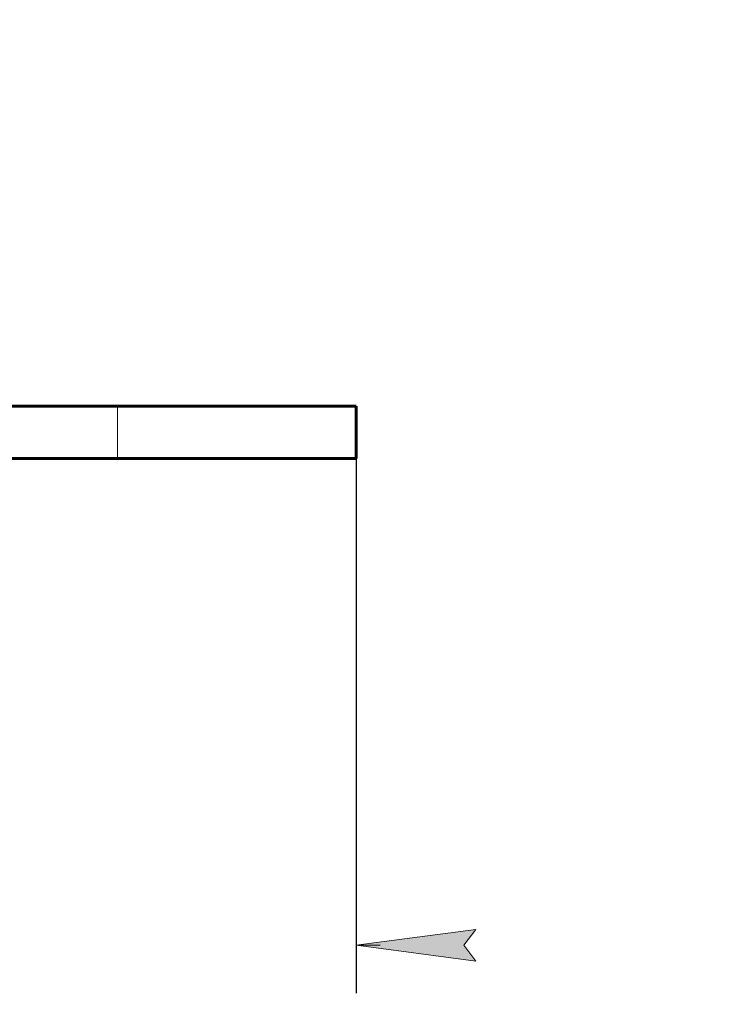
# Model space of a CAD drawing. Header units: millimetres. Extents: x 0 to 297, y 0 to 420.
# Tile 12 of 23: x 268 to 297, y 83 to 124. Entities that reach past the tile are written whole.
import ezdxf

# ---------------------------------------------------------------- set-up
doc = ezdxf.new("R2010")
doc.units = ezdxf.units.MM
doc.linetypes.add('K5LT_BASIC', pattern=[0])
doc.linetypes.add('K5LT_THIN', pattern=[0])
doc.layers.add('Системный слой', color=7, linetype='Continuous')
doc.styles.add('KDIMTEXTSTYLE', font='GOST_AU.SHX', dxfattribs={"width": 0.96, "oblique": 15, "height": 5})
doc.dimstyles.new('KDIMSTYLE (1.00)', dxfattribs={"dimtxt": 5, "dimasz": 1, "dimexe": 2, "dimexo": 0, "dimgap": 1, "dimtad": 1, "dimtxsty": 'KDIMTEXTSTYLE', "dimsah": 1, "dimcen": 0, "dimdle": 1, "dimadec": 0, "dimazin": 0, "dimtfac": 0.667, "dimtmove": 0, "dimatfit": 3, "dimfxl": 1, "dimtvp": 1, "dimtolj": 1, "dimtzin": 0, "dimarcsym": 0})

# ---------------------------------------------------------------- blocks, each defined once
blk = doc.blocks.new('KDIMARROW_01')
at = {"layer": 'Системный слой'}
blk.add_hatch(color=0, dxfattribs=at).paths.add_polyline_path([(-5, -0.6582624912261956), (0, 0), (-5, 0.658262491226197), (-4.5, 5.51091059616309e-16)])
at = {"layer": 'Системный слой', "color": 0, "linetype": 'K5LT_THIN', "lineweight": 18}
for p, q in [((-4.5, 5.51091059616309e-16), (-5, 0.658262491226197)), ((-5, 0.658262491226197), (0, 0)), ((0, 0), (-5, -0.6582624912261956)), ((-5, -0.6582624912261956), (-4.5, 5.51091059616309e-16)), ((0, 0), (-1, 0))]:
    blk.add_line(p, q, dxfattribs=at)

msp = doc.modelspace()

# ---------------------------------------------------------------- linework, layer by layer
at = {"layer": 'Системный слой', "color": 150, "linetype": 'K5LT_BASIC', "lineweight": 60, "true_color": 0x0080ff}
for p, q in [((260.8825123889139, 108.2992711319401), (271.6825123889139, 108.2992711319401)), ((271.6825123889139, 108.2992711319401), (281.6825123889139, 108.2992711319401)), ((281.6825123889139, 106.0992711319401), (281.6825123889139, 108.2992711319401)), ((260.8825123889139, 106.0992711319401), (271.6825123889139, 106.0992711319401)), ((271.6825123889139, 106.0992711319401), (281.6825123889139, 106.0992711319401))]:
    msp.add_line(p, q, dxfattribs=at)
at = {"layer": 'Системный слой', "color": 7, "linetype": 'K5LT_THIN', "lineweight": 18}
msp.add_line((271.6825123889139, 106.0992711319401), (271.6825123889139, 108.2992711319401), dxfattribs=at)

# ---------------------------------------------------------------- dimensions: what is measured, and where the dimension line sits
at = {"layer": 'Системный слой', "color": 7}
msp.add_linear_dim(base=(201.6825123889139, 85.72383765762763), p1=(281.6825123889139, 106.0992711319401), p2=(201.6825123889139, 106.0992711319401), location=(241.6825123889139, 85.72383765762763), text='\\H7.0;\\W0.965;\\Q15;\\H7.0;\\W0.965;\\Q15;\\Q15;Г\\Q15;\\H5.00;', dimstyle='KDIMSTYLE (1.00)', override={"dimexo": 0, "dimblk1": 'KDIMARROW_01', "dimblk2": 'KDIMARROW_01', "dimse1": 0, "dimse2": 0, "dimclrt": 7, "dimtolj": 1}, dxfattribs=at).render()

doc.saveas('drawing.dxf')
